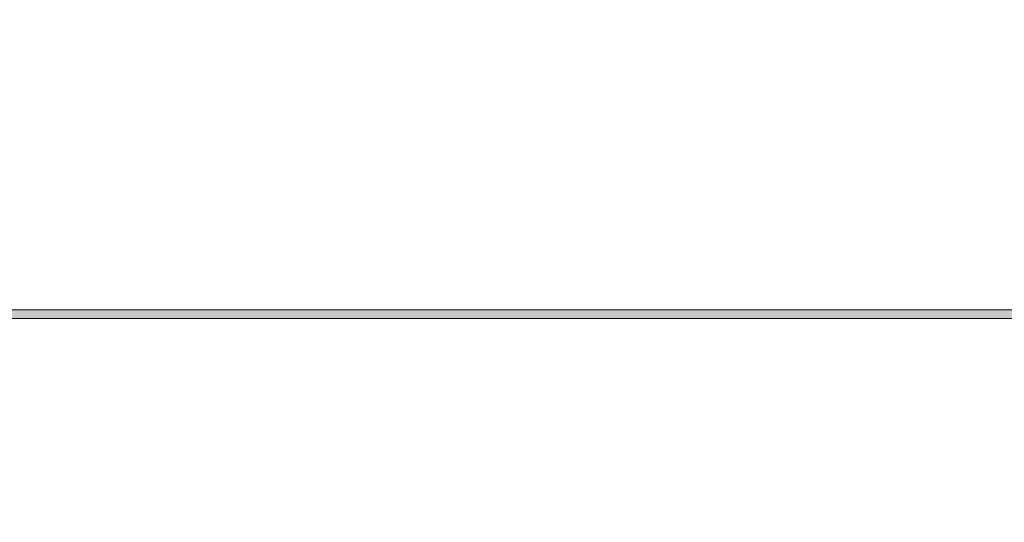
# Model space of a CAD drawing. Header units: millimetres. Extents: x -1147 to 4913, y -2332 to 921.
# Tile 96 of 119: x 4364 to 4556, y -2223 to -2125. Entities that reach past the tile are written whole.
import ezdxf

# ---------------------------------------------------------------- set-up
doc = ezdxf.new("R2010")
doc.units = ezdxf.units.MM
doc.header["$LTSCALE"] = 0.2
doc.layers.add('C00-00-00', color=7, linetype='Continuous')

msp = doc.modelspace()

# ---------------------------------------------------------------- hatches: boundary and pattern name
at = {"layer": 'C00-00-00'}
h = msp.add_hatch(color=256, dxfattribs=at)
h.dxf.hatch_style = 2
h.paths.add_polyline_path([(4061.847, -2181.432), (4061.847, -2183.126), (4876.764, -2183.126)])
h = msp.add_hatch(color=256, dxfattribs=at)
h.dxf.hatch_style = 2
h.paths.add_polyline_path([(4061.847, -2181.432), (4876.764, -2181.432), (4876.764, -2183.126)])

# ---------------------------------------------------------------- linework, layer by layer
at = {"layer": 'C00-00-00', "lineweight": 0}
for points in [[(4876.764, -2181.432), (4876.764, -2066.073), (4061.847, -2066.073), (4061.847, -2181.432)], [(4875.282, -2181.432), (4875.282, -2067.555), (4063.328, -2067.555), (4063.328, -2181.432)], [(4876.764, -2295.52), (4876.764, -2181.432), (4061.847, -2181.432), (4061.847, -2295.52)], [(4875.282, -2247.471), (4875.282, -2183.125), (4063.328, -2183.125), (4063.328, -2247.471)]]:
    msp.add_lwpolyline(points, close=True, dxfattribs=at)

doc.saveas('drawing.dxf')
